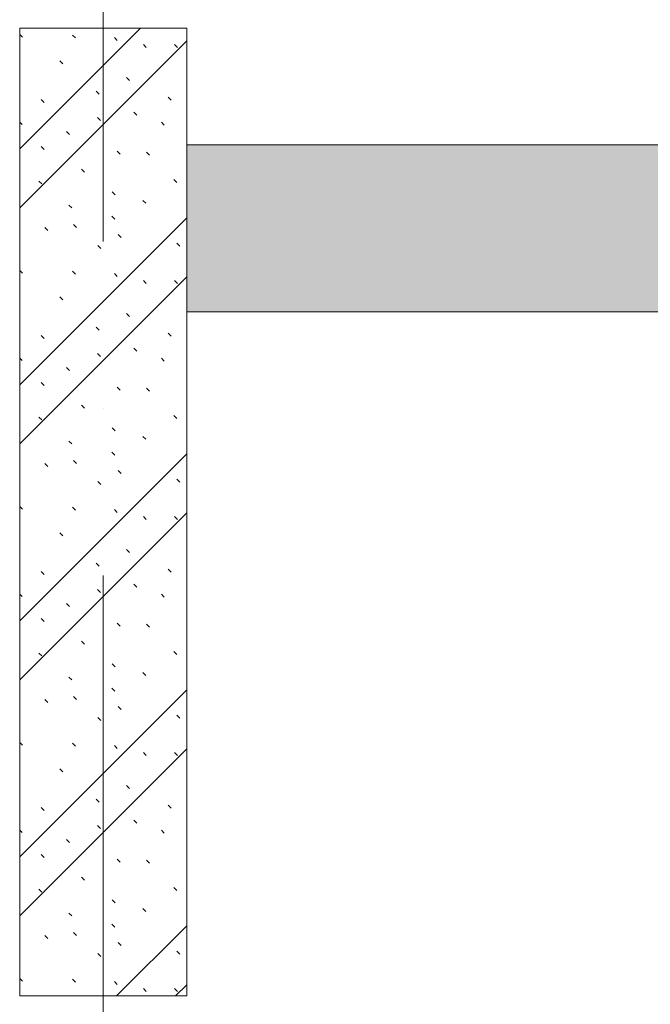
# Model space of a CAD drawing. Header units: millimetres. Extents: x -3267 to 40126, y 29201 to 102288.
# Tile 230 of 256: x 9826 to 10581, y 59889 to 61069. Entities that reach past the tile are written whole.
import ezdxf

# ---------------------------------------------------------------- set-up
doc = ezdxf.new("R2010")
doc.units = ezdxf.units.MM
doc.linetypes.add('4_ Штрихпунктир_ 10 х 2 мм', pattern=[1400, 1000, -200, 0, -200])
for name, color, linetype, lineweight in [('A-WALL-____-MCUT', 7, 'Continuous', 9), ('A-WALL-____-PATT', 7, 'Continuous', 9), ('I-WALL-____-MCUT', 7, 'Continuous', 9), ('S-GRID-____-OTLN', 7, 'Continuous', 9)]:
    doc.layers.add(name, color=color, linetype=linetype, lineweight=lineweight)
pattern_1 = [(135, (150.28, 188.64), (-282.8427, 3e-14), [5, -395]), (135, (174.9, 237.36), (-282.8427, 3e-14), [5, -395]), (135, (211.96, 236.53), (-282.8427, 3e-14), [5, -395]), (135, (114.96, 223.96), (-282.8427, 3e-14), [5, -395]), (135, (77.54, 223.96), (-282.8427, 3e-14), [5, -395]), (135, (57.44, 184.52), (-282.8427, 3e-14), [5, -395]), (135, (66.21, 142.9), (-282.8427, 3e-14), [5, -395]), (135, (107.33, 161), (-282.8427, 3e-14), [5, -395]), (135, (99.08, 130.94), (-282.8427, 3e-14), [5, -395]), (135, (22.6, 136.46), (-282.8427, 3e-14), [5, -395]), (135, (21.16, 168.08), (-282.8427, 3e-14), [5, -395]), (135, (46.13, 96.12), (-282.8427, 3e-14), [5, -395]), (135, (3.54, 74.6), (-282.8427, 3e-14), [5, -395]), (135, (40.3, 47.56), (-282.8427, 3e-14), [5, -395]), (135, (39.77, 18.47), (-282.8427, 3e-14), [5, -395]), (135, (76.94, 37.28), (-282.8427, 3e-14), [5, -395]), (135, (114.18, 62.4), (-282.8427, 3e-14), [5, -395]), (135, (139.87, 90.2), (-282.8427, 3e-14), [5, -395]), (135, (141.44, 15.82), (-282.8427, 3e-14), [5, -395]), (135, (188.69, 26.73), (-282.8427, 3e-14), [5, -395]), (135, (176.14, 51.36), (-282.8427, 3e-14), [5, -395]), (135, (177.03, 0), (-282.8427, 3e-14), [5, -395]), (135, (276.61, 8.22), (-282.8427, 3e-14), [5, -395]), (135, (271.19, 31.72), (-282.8427, 3e-14), [5, -395]), (135, (268.29, 119.65), (-282.8427, 3e-14), [5, -395]), (135, (237.92, 101.95), (-282.8427, 3e-14), [5, -395]), (135, (237.92, 158.27), (-282.8427, 3e-14), [5, -395]), (135, (260.4, 204.35), (-282.8427, 3e-14), [5, -395]), (135, (275.54, 235.4), (-282.8427, 3e-14), [5, -395]), (135, (117.62, 268.96), (-282.8427, 3e-14), [5, -395]), (135, (203.62, 273.83), (-282.8427, 3e-14), [5, -395]), (135, (47.24, 279.3), (-282.8427, 3e-14), [5, -395]), (135, (23.2, 266.16), (-282.8427, 3e-14), [5, -395]), (135, (42.78, 232.52), (-282.8427, 3e-14), [5, -395]), (135, (177.76, 90.57), (-282.8427, 3e-14), [5, -395]), (135, (181.12, 121.8), (-282.8427, 3e-14), [5, -395]), (135, (206.73, 172.06), (-282.8427, 3e-14), [5, -395]), (135, (143.14, 136.62), (-282.8427, 3e-14), [5, -395]), (135, (211.51, 131.86), (-282.8427, 3e-14), [5, -395]), (135, (81.47, 95.1), (-282.8427, 3e-14), [5, -395]), (135, (235.13, 60.46), (-282.8427, 3e-14), [5, -395]), (135, (242.24, 4.89), (-282.8427, 3e-14), [5, -395]), (45, (0, 106.07), (-282.8427, 0), []), (45, (106.07, 0), (-282.8427, 0), []), (45, (176.78, 0), (-282.8427, 0), []), (45, (0, 176.78), (-282.8427, 0), [])]

# ---------------------------------------------------------------- blocks, each defined once
blk = doc.blocks.new('Наметкина 10_РД_АР_К1_отсоединено_rvt-1-ВКК_02_К1_З_ЭОМ_кабель_')
at = {"layer": 'A-WALL-____-PATT', "lineweight": 5, "true_color": 0xaaaaaa}
h = blk.add_hatch(dxfattribs=at)
h.set_pattern_fill('FP_1', color=253, style=0, pattern_type=2)
h.set_pattern_definition(pattern_1)
h.paths.add_polyline_path([(8300, 60180), (8300, 61340), (8100, 61340), (8100, 60180)])
h = blk.add_hatch(dxfattribs=at)
h.set_pattern_fill('FP_1', color=253, style=0, pattern_type=2)
h.set_pattern_definition(pattern_1)
h.paths.add_polyline_path([(16030, 61000), (16300, 61000), (16300, 61200), (8300, 61200), (8300, 61000), (16000, 61000)])
at = {"layer": 'A-WALL-____-MCUT', "color": 253, "lineweight": 5, "true_color": 0xaaaaaa}
for p, q in [((8300, 61340), (8100, 61340)), ((8100, 61340), (8100, 60180)), ((8300, 60180), (8300, 61340)), ((8100, 60180), (8300, 60180))]:
    blk.add_line(p, q, dxfattribs=at)
at = {"layer": 'I-WALL-____-MCUT', "color": 253, "lineweight": 5, "true_color": 0xaaaaaa}
for p, q in [((16000, 61200), (8300, 61200)), ((8300, 61200), (8300, 61000)), ((8300, 61000), (16000, 61000))]:
    blk.add_line(p, q, dxfattribs=at)

msp = doc.modelspace()

# ---------------------------------------------------------------- linework, layer by layer
at = {"layer": 'S-GRID-____-OTLN', "color": 253, "linetype": '4_ Штрихпунктир_ 10 х 2 мм', "true_color": 0xaaaaaa}
msp.add_line((9925.6, 30000.7), (9925.6, 101488.3), dxfattribs=at)

# ---------------------------------------------------------------- block references
at = {"lineweight": 5}
msp.add_blockref('Наметкина 10_РД_АР_К1_отсоединено_rvt-1-ВКК_02_К1_З_ЭОМ_кабель_', (1725.6, -281.3), dxfattribs=at)

doc.saveas('drawing.dxf')
